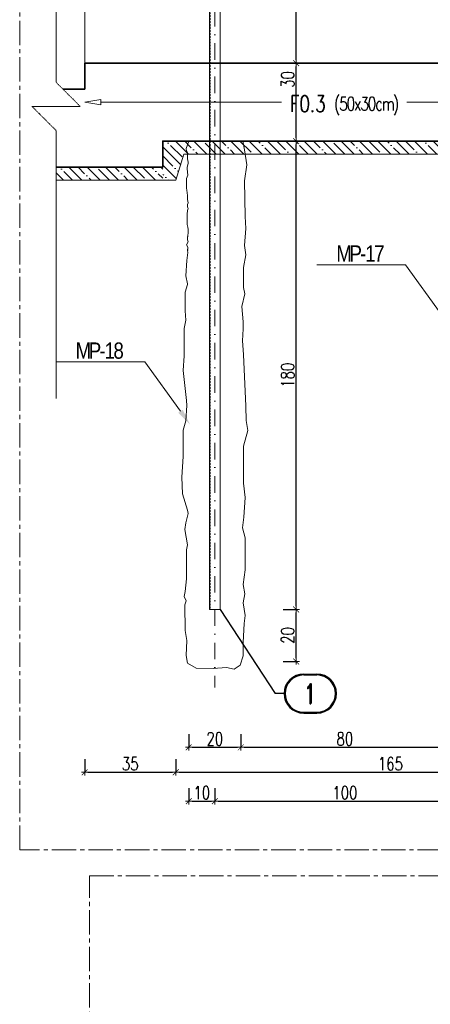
# Model space of a CAD drawing. Header units: millimetres. Extents: x -8 to 14965326, y -810 to 11054951.
# Tile 60 of 72: x 7508171 to 7508329, y 5557918 to 5558297. Entities that reach past the tile are written whole.
import ezdxf
from ezdxf import colors
from ezdxf.entities.mleader import LeaderData, LeaderLine
from ezdxf.enums import TextEntityAlignment as Align
from ezdxf.math import Vec2, Vec3

# ---------------------------------------------------------------- set-up
doc = ezdxf.new("R2010")
doc.units = ezdxf.units.MM
doc.header["$LTSCALE"] = 0.5
doc.header["$MEASUREMENT"] = 0
for name, pattern in [('CENTER2', [1.125, 0.75, -0.125, 0.125, -0.125]), ('HIDDEN', [9.525, 6.35, -3.175]), ('KRESKAKROPKA', [25.4, 12.7, -6.35, 0, -6.35]), ('KRESKOWA', [0.75, 0.5, -0.25])]:
    doc.linetypes.add(name, pattern=pattern)
doc.layers.get('0').update_dxf_attribs({"linetype": 'CONTINUOUS', "lineweight": 13})
doc.layers.get('Defpoints').update_dxf_attribs({"linetype": 'CONTINUOUS'})
for name, color, linetype, lineweight in [('A_05-widok proj', 250, 'CONTINUOUS', 18), ('K_Belki - widok', 3, 'CONTINUOUS', 15), ('K_Fundamenty - przekrój', 40, 'CONTINUOUS', 35), ('K_Kreskowanie', 253, 'CONTINUOUS', 5), ('K_Opis', 7, 'CONTINUOUS', 9), ('K_Osie - przerywana', 8, 'KRESKAKROPKA', 9), ('K_Schody - widok', 60, 'CONTINUOUS', 15), ('K_Ściany - widok', 255, 'CONTINUOUS', 15), ('tkd_obszary_wykazu', 14, 'CENTER2', 9), ('tkd_otwory', 1, 'CONTINUOUS', 9), ('tkd_otwory_obrys', 1, 'CONTINUOUS', 20), ('tkd_stal_przerywane', 5, 'KRESKOWA', 5), ('tkd_stal_widok', 51, 'CONTINUOUS', 15), ('tkd_urwania', 252, 'KRESKOWA', 9), ('tkd_wym', 1, 'CONTINUOUS', 5)]:
    doc.layers.add(name, color=color, linetype=linetype, lineweight=lineweight)
doc.layers.add('tkd_stal_opis', color=33, linetype='CONTINUOUS')
doc.styles.add('___K_OPIS_ROMAND', font='romand.shx', dxfattribs={"width": 0.75})
doc.styles.add('_ARKONA_TABELKA', font='ARIALN.TTF')
doc.styles.add('NEW', font='swiss.ttf', dxfattribs={"height": 0.3})
doc.styles.add('TKD_1TXT', font='simplex.shx', dxfattribs={"width": 0.75, "height": 0.25})
doc.styles.add('TKD_2TXT', font='romand.shx', dxfattribs={"width": 0.75, "height": 0.25})
doc.styles.add('tkd_txt0', font='simplex.shx', dxfattribs={"width": 0.75})
doc.dimstyles.new('K - Opis elementów', dxfattribs={"dimtxt": 12.5, "dimasz": 10, "dimexe": 10, "dimexo": 50, "dimgap": 2, "dimtad": 0, "dimdec": 1, "dimrnd": 0.05, "dimzin": 9, "dimdsep": 46, "dimtxsty": '___K_OPIS_ROMAND', "dimblk1": 'CLOSEDBLANK', "dimblk2": 'CLOSEDBLANK', "dimsah": 1, "dimcen": 0, "dimdle": 10, "dimse1": 1, "dimse2": 1, "dimclrd": 1, "dimclre": 256, "dimclrt": 50, "dimazin": 2, "dimtm": 1e-09, "dimtfac": 1, "dimtdec": 1, "dimtmove": 1, "dimatfit": 3, "dimfxl": 1, "dimtolj": 1, "dimtzin": 0, "dimlwd": -1, "dimarcsym": 0})
doc.dimstyles.new('tkd_1-25cm[cm]', dxfattribs={"dimtxt": 5, "dimasz": 1.25, "dimexe": 0, "dimexo": 5, "dimgap": 0.75, "dimtad": 1, "dimdec": 1, "dimrnd": 0.5, "dimdsep": 46, "dimtxsty": 'tkd_txt0', "dimblk": 'tkd_dim_arrow', "dimcen": 0, "dimclrd": 1, "dimclrt": 7, "dimadec": 0, "dimazin": 0, "dimtfac": 1.666667, "dimtdec": 1, "dimtix": 1, "dimtmove": 1, "dimatfit": 3, "dimldrblk": 'K2', "dimfxl": 5, "dimfxlon": 1, "dimtvp": 0.02, "dimtolj": 1, "dimtzin": 0, "dimarcsym": 0})

# ---------------------------------------------------------------- blocks, each defined once
blk = doc.blocks.new('tkd_dim_arrow')
for p, q in [((-1, 0), (1, 0)), ((0, -1), (0, 1))]:
    blk.add_line(p, q)
at = {"const_width": 0.2}
blk.add_lwpolyline([(-0.9, -0.9), (0.9, 0.9)], dxfattribs=at)
blk = doc.blocks.new('*D483')
at = {"layer": 'Defpoints', "color": 0, "transparency": 16777216}
for p in [(7508236.27, 5558049.9), (7508256.27, 5558049.9), (7508256.27, 5558016.87)]:
    blk.add_point(p, dxfattribs=at)
at = {"layer": 'tkd_wym', "color": 0, "lineweight": -2, "transparency": 16777216}
for p, q in [((7508236.27, 5558021.87), (7508236.27, 5558016.87)), ((7508256.27, 5558021.87), (7508256.27, 5558016.87))]:
    blk.add_line(p, q, dxfattribs=at)
at = {"layer": 'tkd_wym', "color": 1, "lineweight": -2, "transparency": 16777216}
blk.add_line((7508237.52, 5558016.87), (7508255.02, 5558016.87), dxfattribs=at)
at = {"layer": 'tkd_wym', "color": 1, "lineweight": -2, "transparency": 16777216, "xscale": 1.25, "yscale": 1.25, "zscale": 1.25, "rotation": 180}
blk.add_blockref('tkd_dim_arrow', (7508236.27, 5558016.87), dxfattribs=at)
at = {"layer": 'tkd_wym', "color": 1, "lineweight": -2, "transparency": 16777216, "xscale": 1.25, "yscale": 1.25, "zscale": 1.25}
blk.add_blockref('tkd_dim_arrow', (7508256.27, 5558016.87), dxfattribs=at)
at = {"layer": 'tkd_wym', "color": 7, "transparency": 16777216, "insert": (7508246.27, 5558020.12), "char_height": 5, "attachment_point": 5, "style": 'tkd_txt0'}
blk.add_mtext('\\A1;20', dxfattribs=at)
blk = doc.blocks.new('tkd_opis_słupa')
at = {"color": 2, "style": 'TKD_2TXT', "width": 0.75}
blk.add_attdef('NAZWA', text='', height=0.3, dxfattribs=at).set_placement((0.0122, 0.0982), align=Align.CENTER)
at = {"color": 7, "style": 'TKD_1TXT', "width": 0.75, "flags": 1}
for tag in ['ZBROJENIE', 'UWAGI1', 'UWAGI2', 'BETON', 'RZEDNE']:
    blk.add_attdef(tag, text='', height=0.25, dxfattribs=at).set_placement((0.0122, -0.3452), align=Align.CENTER)
at = {"color": 7, "style": 'TKD_1TXT', "width": 0.75}
blk.add_attdef('50X50', text='', height=0.25, dxfattribs=at).set_placement((0.0122, -0.3452), align=Align.CENTER)
blk = doc.blocks.new('K2')
at = {"layer": 'K_Kreskowanie'}
h = blk.add_hatch(color=256, dxfattribs=at)
h.paths.add_polyline_path([(-290, 548), (-20, 548), (-20, 312.04), (-20, 312.04), (-20, 312.04), (-20, 20), (-290, 20), (-290, 40), (-310, 40), (-310, 20), (-310, 0), (0, 0), (0, 568), (-310, 568), (-529, 568), (-529, 463), (-493, 463), (-493, 350.5), (-493, 350.5), (-513, 350.5), (-513, 350.5), (-529, 350.5), (-529, 330.5), (-493, 330.5), (-493, 218), (-493, 218), (-513, 218), (-529, 218), (-529, 198), (-493, 198), (-493, 198), (-475, 198), (-466.7, 198), (-466.7, 218), (-475, 218), (-475, 218), (-475, 463), (-310, 463), (-310, 218), (-348.7, 218), (-348.7, 198), (-310, 198), (-310, 154), (-290, 154)])
h.paths.add_polyline_path([(-509, 548), (-509, 483), (-310, 483), (-310, 548)], flags=16)
for points in [[(-513, 350.5), (-497, 354.5), (-493, 463), (-493, 350.5)], [(-475, 463), (-343, 430), (-310, 218), (-310, 463)], [(-513, 218), (-497, 222), (-493, 330.5), (-493, 218)]]:
    blk.add_hatch(color=256, dxfattribs=at).paths.add_polyline_path(points)
at = {"layer": 'K_Belki - widok'}
for p, q in [((-529, 350.5), (-529, 463)), ((-513, 350.5), (-513, 463)), ((-529, 218), (-529, 330.5)), ((-513, 218), (-513, 330.5)), ((-348.7, 198), (-466.7, 198))]:
    blk.add_line(p, q, dxfattribs=at)
for points in [[(-310, 154.04), (-310, 40.04)], [(-290, 40.04), (-290, 154.04)]]:
    blk.add_lwpolyline(points, dxfattribs=at)
at = {"layer": 'K_Opis', "linetype": 'Continuous'}
for points in [[(-529, 330.5), (-493, 330.5), (-493, 218), (-529, 218), (-529, 198), (-493, 198), (-493, 198), (-475, 198), (-475, 198), (-475, 198), (-475, 198), (-466.7, 198), (-466.7, 218), (-475, 218), (-475, 463), (-310, 463), (-310, 218), (-348.7, 218), (-348.7, 198), (-310, 198), (-310, 154), (-290, 154), (-290, 548), (-20, 548), (-20, 20), (-290, 20), (-290, 40), (-310, 40), (-310, 20), (-310, 20), (-310, 0), (0, 0), (0, 568), (-310, 568), (-529, 568), (-529, 463), (-493, 463), (-493, 350.5), (-529, 350.5), (-529, 330.5)], [(-310, 483), (-310, 548), (-509, 548), (-509, 483), (-310, 483)]]:
    blk.add_lwpolyline(points, dxfattribs=at)
at = {"layer": 'K_Opis', "linetype": 'HIDDEN'}
for points in [[(-529, 330.5), (-493, 330.5), (-493, 218), (-529, 218), (-529, 198), (-493, 198), (-493, 198), (-475, 198), (-475, 198), (-475, 198), (-475, 198), (-466.7, 198), (-466.7, 218), (-475, 218), (-475, 463), (-310, 463), (-310, 218), (-348.7, 218), (-348.7, 198), (-310, 198), (-310, 154), (-290, 154), (-290, 548), (-20, 548), (-20, 20), (-290, 20), (-290, 40), (-310, 40), (-310, 20), (-310, 20), (-310, 0), (0, 0), (0, 568), (-310, 568), (-529, 568), (-529, 463), (-493, 463), (-493, 350.5), (-529, 350.5), (-529, 330.5)], [(-310, 483), (-310, 548), (-509, 548), (-509, 483), (-310, 483)]]:
    blk.add_lwpolyline(points, dxfattribs=at)
at = {"layer": 'K_Schody - widok'}
for p, q in [((-20, 396.04), (-290, 396.04)), ((-224, 172.04), (-224, 396.04)), ((-163, 172.04), (-163, 396.04)), ((-147, 396.04), (-147, 257.33)), ((-85, 284.04), (-85, 396.04)), ((-85, 396.04), (-69.66, 373.49)), ((-158, 172.04), (-158, 391.04)), ((-152, 391.04), (-158, 391.04)), ((-152, 391.04), (-152, 200.04)), ((-290, 368.04), (-163, 368.04)), ((-20, 368.04), (-147, 368.04)), ((-290, 340.04), (-163, 340.04)), ((-20, 340.04), (-147, 340.04)), ((-290, 312.04), (-163, 312.04)), ((-20, 312.04), (-152, 255.18)), ((-20, 312.04), (-147, 312.04)), ((-20, 306.6), (-152, 249.74)), ((-290, 284.04), (-163, 284.04)), ((-85, 284.04), (-147, 284.04)), ((-20, 284.04), (-72.36, 284.04)), ((-85, 278.6), (-85, 200.04)), ((-85, 278.6), (-69.66, 256.04)), ((-85, 278.6), (-85, 200.04)), ((-85, 278.6), (-69.66, 256.04)), ((-290, 256.04), (-163, 256.04)), ((-20, 256.04), (-137.36, 256.04)), ((-147, 251.89), (-147, 200.04)), ((-290, 228.04), (-163, 228.04)), ((-20, 228.04), (-147, 228.04)), ((-290, 200.04), (-163, 200.04)), ((-20, 200.04), (-147, 200.04)), ((-239.34, 194.6), (-224, 172.04)), ((-239.34, 194.6), (-224, 172.04)), ((-158, 172.04), (-290, 172.04))]:
    blk.add_line(p, q, dxfattribs=at)
blk.add_lwpolyline([(-152, 249.74), (-152, 200.04), (-147, 200.04)], dxfattribs=at)
at = {"layer": 'tkd_otwory'}
for points in [[(-513, 350.5), (-497, 354.5), (-493, 463), (-493, 350.5)], [(-475, 463), (-343, 430), (-310, 218), (-310, 463)], [(-513, 218), (-497, 222), (-493, 330.5), (-493, 218)]]:
    blk.add_lwpolyline(points, close=True, dxfattribs=at)
at = {"layer": 'tkd_otwory_obrys'}
for points in [[(-513, 350.5), (-513, 463), (-493, 463), (-493, 350.5)], [(-475, 463), (-310, 463), (-310, 218), (-475, 218)], [(-513, 218), (-493, 218), (-493, 330.5), (-513, 330.5)]]:
    blk.add_lwpolyline(points, close=True, dxfattribs=at)
at = {"layer": 'K_Opis'}
ref = blk.add_blockref('tkd_opis_słupa', (-157.16, 84.45), dxfattribs=dict(at, xscale=-100, yscale=100, zscale=100, rotation=180))
ref.add_attrib('NAZWA', 'K2', dxfattribs={"layer": '0', "color": 2, "height": 30, "style": 'TKD_2TXT', "width": 0.75}).set_placement((-155.94, 44.63), align=Align.CENTER)
ref.add_attrib('50X50', 'kl. schodowa', dxfattribs={"layer": '0', "color": 7, "height": 25, "style": 'TKD_1TXT', "width": 0.75}).set_placement((-155.94, 93.97), align=Align.CENTER)
at = {"layer": 'K_Schody - widok', "style": 'NEW', "width": 0.7}
for s, p in [('8X17.0', (-229.08, 262.62, 0)), ('28', (-202.9, 279.37, 0)), ('8X17.0', (-90.08, 205.23, 0)), ('28', (-63.9, 221.98, 0))]:
    blk.add_text(s, height=16.822, rotation=90, dxfattribs=at).set_placement(p)
blk = doc.blocks.new('*D484')
at = {"layer": 'Defpoints', "color": 0, "transparency": 16777216}
for p in [(7508256.27, 5558049.9), (7508336.27, 5558049.9), (7508336.27, 5558016.87)]:
    blk.add_point(p, dxfattribs=at)
at = {"layer": 'tkd_wym', "color": 0, "lineweight": -2, "transparency": 16777216}
for p, q in [((7508256.27, 5558021.87), (7508256.27, 5558016.87)), ((7508336.27, 5558021.87), (7508336.27, 5558016.87))]:
    blk.add_line(p, q, dxfattribs=at)
at = {"layer": 'tkd_wym', "color": 1, "lineweight": -2, "transparency": 16777216}
blk.add_line((7508257.52, 5558016.87), (7508335.02, 5558016.87), dxfattribs=at)
at = {"layer": 'tkd_wym', "color": 1, "lineweight": -2, "transparency": 16777216, "xscale": 1.25, "yscale": 1.25, "zscale": 1.25, "rotation": 180}
blk.add_blockref('tkd_dim_arrow', (7508256.27, 5558016.87), dxfattribs=at)
at = {"layer": 'tkd_wym', "color": 1, "lineweight": -2, "transparency": 16777216, "xscale": 1.25, "yscale": 1.25, "zscale": 1.25}
blk.add_blockref('tkd_dim_arrow', (7508336.27, 5558016.87), dxfattribs=at)
at = {"layer": 'tkd_wym', "color": 7, "transparency": 16777216, "insert": (7508296.27, 5558020.12), "char_height": 5, "attachment_point": 5, "style": 'tkd_txt0'}
blk.add_mtext('\\A1;80', dxfattribs=at)
blk = doc.blocks.new('*D490')
at = {"layer": 'Defpoints', "color": 0, "transparency": 16777216}
for p in [(7508196.27, 5558269.9), (7508231.27, 5558239.9), (7508231.27, 5558007.28)]:
    blk.add_point(p, dxfattribs=at)
at = {"layer": 'tkd_wym', "color": 0, "lineweight": -2, "transparency": 16777216}
for p, q in [((7508196.27, 5558012.28), (7508196.27, 5558007.28)), ((7508231.27, 5558012.28), (7508231.27, 5558007.28))]:
    blk.add_line(p, q, dxfattribs=at)
at = {"layer": 'tkd_wym', "color": 1, "lineweight": -2, "transparency": 16777216}
blk.add_line((7508197.52, 5558007.28), (7508230.02, 5558007.28), dxfattribs=at)
at = {"layer": 'tkd_wym', "color": 1, "lineweight": -2, "transparency": 16777216, "xscale": 1.25, "yscale": 1.25, "zscale": 1.25, "rotation": 180}
blk.add_blockref('tkd_dim_arrow', (7508196.27, 5558007.28), dxfattribs=at)
at = {"layer": 'tkd_wym', "color": 1, "lineweight": -2, "transparency": 16777216, "xscale": 1.25, "yscale": 1.25, "zscale": 1.25}
blk.add_blockref('tkd_dim_arrow', (7508231.27, 5558007.28), dxfattribs=at)
at = {"layer": 'tkd_wym', "color": 7, "transparency": 16777216, "insert": (7508213.77, 5558010.53), "char_height": 5, "attachment_point": 5, "style": 'tkd_txt0'}
blk.add_mtext('\\A1;35', dxfattribs=at)
blk = doc.blocks.new('*D491')
at = {"layer": 'Defpoints', "color": 0, "transparency": 16777216}
for p in [(7508396.27, 5558279.9), (7508231.27, 5558239.9), (7508396.27, 5558007.28)]:
    blk.add_point(p, dxfattribs=at)
at = {"layer": 'tkd_wym', "color": 0, "lineweight": -2, "transparency": 16777216}
for p, q in [((7508231.27, 5558012.28), (7508231.27, 5558007.28)), ((7508396.27, 5558012.28), (7508396.27, 5558007.28))]:
    blk.add_line(p, q, dxfattribs=at)
at = {"layer": 'tkd_wym', "color": 1, "lineweight": -2, "transparency": 16777216}
blk.add_line((7508232.52, 5558007.28), (7508395.02, 5558007.28), dxfattribs=at)
at = {"layer": 'tkd_wym', "color": 1, "lineweight": -2, "transparency": 16777216, "xscale": 1.25, "yscale": 1.25, "zscale": 1.25, "rotation": 180}
blk.add_blockref('tkd_dim_arrow', (7508231.27, 5558007.28), dxfattribs=at)
at = {"layer": 'tkd_wym', "color": 1, "lineweight": -2, "transparency": 16777216, "xscale": 1.25, "yscale": 1.25, "zscale": 1.25}
blk.add_blockref('tkd_dim_arrow', (7508396.27, 5558007.28), dxfattribs=at)
at = {"layer": 'tkd_wym', "color": 7, "transparency": 16777216, "insert": (7508313.77, 5558010.53), "char_height": 5, "attachment_point": 5, "style": 'tkd_txt0'}
blk.add_mtext('\\A1;165', dxfattribs=at)
blk = doc.blocks.new('*D494')
at = {"layer": 'Defpoints', "color": 0, "transparency": 16777216}
for p in [(7508236.27, 5558049.9), (7508246.27, 5558049.9), (7508246.27, 5557996.16)]:
    blk.add_point(p, dxfattribs=at)
at = {"layer": 'tkd_wym', "color": 0, "lineweight": -2, "transparency": 16777216}
for p, q in [((7508236.27, 5558001.16), (7508236.27, 5557996.16)), ((7508246.27, 5558001.16), (7508246.27, 5557996.16))]:
    blk.add_line(p, q, dxfattribs=at)
at = {"layer": 'tkd_wym', "color": 1, "lineweight": -2, "transparency": 16777216}
blk.add_line((7508237.52, 5557996.16), (7508245.02, 5557996.16), dxfattribs=at)
at = {"layer": 'tkd_wym', "color": 1, "lineweight": -2, "transparency": 16777216, "xscale": 1.25, "yscale": 1.25, "zscale": 1.25, "rotation": 180}
blk.add_blockref('tkd_dim_arrow', (7508236.27, 5557996.16), dxfattribs=at)
at = {"layer": 'tkd_wym', "color": 1, "lineweight": -2, "transparency": 16777216, "xscale": 1.25, "yscale": 1.25, "zscale": 1.25}
blk.add_blockref('tkd_dim_arrow', (7508246.27, 5557996.16), dxfattribs=at)
at = {"layer": 'tkd_wym', "color": 7, "transparency": 16777216, "insert": (7508241.27, 5557999.41), "char_height": 5, "attachment_point": 5, "style": 'tkd_txt0'}
blk.add_mtext('\\A1;10', dxfattribs=at)
blk = doc.blocks.new('*D495')
at = {"layer": 'Defpoints', "color": 0, "transparency": 16777216}
for p in [(7508246.27, 5558049.9), (7508346.27, 5558039.9), (7508346.27, 5557996.16)]:
    blk.add_point(p, dxfattribs=at)
at = {"layer": 'tkd_wym', "color": 0, "lineweight": -2, "transparency": 16777216}
for p, q in [((7508246.27, 5558001.16), (7508246.27, 5557996.16)), ((7508346.27, 5558001.16), (7508346.27, 5557996.16))]:
    blk.add_line(p, q, dxfattribs=at)
at = {"layer": 'tkd_wym', "color": 1, "lineweight": -2, "transparency": 16777216}
blk.add_line((7508247.52, 5557996.16), (7508345.02, 5557996.16), dxfattribs=at)
at = {"layer": 'tkd_wym', "color": 1, "lineweight": -2, "transparency": 16777216, "xscale": 1.25, "yscale": 1.25, "zscale": 1.25, "rotation": 180}
blk.add_blockref('tkd_dim_arrow', (7508246.27, 5557996.16), dxfattribs=at)
at = {"layer": 'tkd_wym', "color": 1, "lineweight": -2, "transparency": 16777216, "xscale": 1.25, "yscale": 1.25, "zscale": 1.25}
blk.add_blockref('tkd_dim_arrow', (7508346.27, 5557996.16), dxfattribs=at)
at = {"layer": 'tkd_wym', "color": 7, "transparency": 16777216, "insert": (7508296.27, 5557999.41), "char_height": 5, "attachment_point": 5, "style": 'tkd_txt0'}
blk.add_mtext('\\A1;100', dxfattribs=at)
blk = doc.blocks.new('*D499')
at = {"layer": 'Defpoints', "color": 0, "transparency": 16777216}
for p in [(7508248.27, 5558069.9), (7508277.53, 5558069.9), (7508256.27, 5558049.9)]:
    blk.add_point(p, dxfattribs=at)
at = {"layer": 'tkd_wym', "color": 0, "lineweight": -2, "transparency": 16777216}
for p, q in [((7508272.53, 5558069.9), (7508277.53, 5558069.9)), ((7508272.53, 5558049.9), (7508277.53, 5558049.9))]:
    blk.add_line(p, q, dxfattribs=at)
at = {"layer": 'tkd_wym', "color": 1, "lineweight": -2, "transparency": 16777216}
blk.add_line((7508277.53, 5558051.15), (7508277.53, 5558068.65), dxfattribs=at)
at = {"layer": 'tkd_wym', "color": 1, "lineweight": -2, "transparency": 16777216, "xscale": 1.25, "yscale": 1.25, "zscale": 1.25}
for p, rotation in [((7508277.53, 5558069.9), 90), ((7508277.53, 5558049.9), 270)]:
    blk.add_blockref('tkd_dim_arrow', p, dxfattribs=dict(at, rotation=rotation))
at = {"layer": 'tkd_wym', "color": 7, "transparency": 16777216, "insert": (7508274.28, 5558059.9), "char_height": 5, "attachment_point": 5, "rotation": 90, "style": 'tkd_txt0'}
blk.add_mtext('\\A1;20', dxfattribs=at)
blk = doc.blocks.new('*D500')
at = {"layer": 'Defpoints', "color": 0, "transparency": 16777216}
for p in [(7508256.27, 5558249.9), (7508277.53, 5558249.9), (7508248.27, 5558069.9)]:
    blk.add_point(p, dxfattribs=at)
at = {"layer": 'tkd_wym', "color": 0, "lineweight": -2, "transparency": 16777216}
for p, q in [((7508272.53, 5558249.9), (7508277.53, 5558249.9)), ((7508272.53, 5558069.9), (7508277.53, 5558069.9))]:
    blk.add_line(p, q, dxfattribs=at)
at = {"layer": 'tkd_wym', "color": 1, "lineweight": -2, "transparency": 16777216}
blk.add_line((7508277.53, 5558071.15), (7508277.53, 5558248.65), dxfattribs=at)
at = {"layer": 'tkd_wym', "color": 1, "lineweight": -2, "transparency": 16777216, "xscale": 1.25, "yscale": 1.25, "zscale": 1.25}
for p, rotation in [((7508277.53, 5558249.9), 90), ((7508277.53, 5558069.9), 270)]:
    blk.add_blockref('tkd_dim_arrow', p, dxfattribs=dict(at, rotation=rotation))
at = {"layer": 'tkd_wym', "color": 7, "transparency": 16777216, "insert": (7508274.28, 5558159.9), "char_height": 5, "attachment_point": 5, "rotation": 90, "style": 'tkd_txt0'}
blk.add_mtext('\\A1;180', dxfattribs=at)
blk = doc.blocks.new('*D501')
at = {"layer": 'Defpoints', "color": 0, "transparency": 16777216}
for p in [(7508248.27, 5558279.9), (7508277.53, 5558279.9), (7508256.27, 5558249.9)]:
    blk.add_point(p, dxfattribs=at)
at = {"layer": 'tkd_wym', "color": 0, "lineweight": -2, "transparency": 16777216}
for p, q in [((7508272.53, 5558279.9), (7508277.53, 5558279.9)), ((7508272.53, 5558249.9), (7508277.53, 5558249.9))]:
    blk.add_line(p, q, dxfattribs=at)
at = {"layer": 'tkd_wym', "color": 1, "lineweight": -2, "transparency": 16777216}
blk.add_line((7508277.53, 5558251.15), (7508277.53, 5558278.65), dxfattribs=at)
at = {"layer": 'tkd_wym', "color": 1, "lineweight": -2, "transparency": 16777216, "xscale": 1.25, "yscale": 1.25, "zscale": 1.25}
for p, rotation in [((7508277.53, 5558279.9), 90), ((7508277.53, 5558249.9), 270)]:
    blk.add_blockref('tkd_dim_arrow', p, dxfattribs=dict(at, rotation=rotation))
at = {"layer": 'tkd_wym', "color": 7, "transparency": 16777216, "insert": (7508274.28, 5558273.6), "char_height": 5, "attachment_point": 5, "rotation": 90, "style": 'tkd_txt0'}
blk.add_mtext('\\A1;30', dxfattribs=at)
blk = doc.blocks.new('*D502')
at = {"layer": 'Defpoints', "color": 0, "transparency": 16777216}
for p in [(7508248.27, 5558384.9), (7508277.53, 5558384.9), (7508248.27, 5558279.9)]:
    blk.add_point(p, dxfattribs=at)
at = {"layer": 'tkd_wym', "color": 0, "lineweight": -2, "transparency": 16777216}
for p, q in [((7508272.53, 5558384.9), (7508277.53, 5558384.9)), ((7508272.53, 5558279.9), (7508277.53, 5558279.9))]:
    blk.add_line(p, q, dxfattribs=at)
at = {"layer": 'tkd_wym', "color": 1, "lineweight": -2, "transparency": 16777216}
blk.add_line((7508277.53, 5558281.15), (7508277.53, 5558383.65), dxfattribs=at)
at = {"layer": 'tkd_wym', "color": 1, "lineweight": -2, "transparency": 16777216, "xscale": 1.25, "yscale": 1.25, "zscale": 1.25}
for p, rotation in [((7508277.53, 5558384.9), 90), ((7508277.53, 5558279.9), 270)]:
    blk.add_blockref('tkd_dim_arrow', p, dxfattribs=dict(at, rotation=rotation))
at = {"layer": 'tkd_wym', "color": 7, "transparency": 16777216, "insert": (7508274.28, 5558332.4), "char_height": 5, "attachment_point": 5, "rotation": 90, "style": 'tkd_txt0'}
blk.add_mtext('\\A1;105', dxfattribs=at)
blk = doc.blocks.new('tkd_stal2')
for p, q in [((0.44, 0.301), (0.643, 0.301)), ((0.44, 0.286), (0.643, 0.286)), ((0.139, 0), (0, 0)), ((0.44, -0.286), (0.643, -0.286)), ((0.44, -0.301), (0.643, -0.301))]:
    blk.add_line(p, q)
for centre, radius, start, end in [((0.44, 0), 0.301, 90, 270), ((0.44, 0), 0.286, 90, 270), ((0.643, 0), 0.301, 270, 90), ((0.643, 0), 0.286, 270, 90)]:
    blk.add_arc(centre, radius, start, end)
at = {"color": 2, "style": 'TKD_2TXT', "width": 0.75}
blk.add_attdef('1', text='', height=0.3, dxfattribs=at).set_placement((0.542, 0), align=Align.MIDDLE_CENTER)
blk = doc.blocks.new('_ClosedBlank')
at = {"color": 0, "linetype": 'ByBlock', "lineweight": -2}
for p, q in [((-1, 0.167), (0, 0)), ((-1, 0.167), (-1, -0.167)), ((0, 0), (-1, -0.167))]:
    blk.add_line(p, q, dxfattribs=at)
blk = doc.blocks.new('*D571')
at = {"layer": 'Defpoints', "color": 0, "transparency": 16777216}
for p in [(7508196.27, 5558279.9), (7508396.27, 5558279.9), (7508196.27, 5558264.9)]:
    blk.add_point(p, dxfattribs=at)
at = {"layer": 'K_Opis', "color": 1, "transparency": 16777216}
for p, q in [((7508202.52, 5558264.9), (7508271.88, 5558264.9)), ((7508390.02, 5558264.9), (7508320.04, 5558264.9))]:
    blk.add_line(p, q, dxfattribs=at)
at = {"layer": 'K_Opis', "color": 1, "transparency": 16777216, "xscale": 6.25, "yscale": 6.25, "zscale": 6.25}
for p, rotation in [((7508196.27, 5558264.9), 179.9999999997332), ((7508396.27, 5558264.9), 359.9999999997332)]:
    blk.add_blockref('_ClosedBlank', p, dxfattribs=dict(at, rotation=rotation))
at = {"layer": 'K_Opis', "color": 2, "transparency": 16777216, "insert": (7508295.96, 5558263.39), "char_height": 6.25, "attachment_point": 5, "style": '___K_OPIS_ROMAND'}
blk.add_mtext('\\A1;F0.3 {\\Fsimplex|c238;\\H0.83333x;\\T0.8;\\C242;(50x30cm)}', dxfattribs=at)

msp = doc.modelspace()

# ---------------------------------------------------------------- hatches: boundary and pattern name
at = {"layer": 'K_Kreskowanie'}
h = msp.add_hatch(dxfattribs=at)
h.set_pattern_fill('ANSI35', color=253, scale=20, angle=90)
h.set_pattern_definition([(135, (-200, -30), (-3.535533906, -3.535533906), []), (135, (-200, -26.4645), (-3.535533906, -3.535533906), [6.25, -1.25, 0, -1.25])])
h.paths.add_polyline_path([(7508436.2729, 5558249.9003), (7508226.2729, 5558249.9003), (7508226.2729, 5558234.9003), (7508231.2729, 5558234.9003), (7508234.4282, 5558244.9003), (7508436.2729, 5558244.9003)])
h = msp.add_hatch(dxfattribs=at)
h.set_pattern_fill('ANSI35', color=253, scale=20, angle=90)
h.set_pattern_definition([(135, (-241, -40), (-3.535533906, -3.535533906), []), (135, (-241, -36.4645), (-3.535533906, -3.535533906), [6.25, -1.25, 0, -1.25])])
h.paths.add_polyline_path([(7508226.2729, 5558239.9003), (7508185.2729, 5558239.9003), (7508185.2729, 5558234.9003), (7508226.2729, 5558234.9003)])

# ---------------------------------------------------------------- linework, layer by layer
at = {"layer": 'A_05-widok proj'}
for points in [[(7508226.2729, 5558244.9003), (7508226.2729, 5558244.9003), (7508226.2729, 5558249.9003), (7508426.2729, 5558249.9003)], [(7508231.2729, 5558234.9003), (7508234.4282, 5558244.9003)], [(7508436.2729, 5558244.9003), (7508234.4282, 5558244.9003)], [(7508231.2729, 5558234.9003), (7508185.2729, 5558234.9003), (7508185.2729, 5558239.9003), (7508226.2729, 5558239.9003)]]:
    msp.add_lwpolyline(points, dxfattribs=at)
at = {"layer": 'K_Fundamenty - przekrój'}
for p, q in [((7508196.2729, 5558279.9003), (7508196.2729, 5558269.9003)), ((7508396.2729, 5558279.9003), (7508196.2729, 5558279.9003)), ((7508196.2729, 5558269.9003), (7508187.8966, 5558269.9003))]:
    msp.add_line(p, q, dxfattribs=at)
msp.add_lwpolyline([(7508608.2729, 5558279.9003), (7508426.2729, 5558279.9003), (7508426.2729, 5558249.9003), (7508226.2729, 5558249.9003), (7508226.2729, 5558239.9003), (7508185.2729, 5558239.9003)], dxfattribs=at)
at = {"layer": 'K_Opis'}
msp.add_lwpolyline([(7508236.2729, 5558249.9003), (7508235.3112, 5558247.0811), (7508235.4511, 5558246.1024), (7508235.7908, 5558245.4632), (7508235.8307, 5558244.0052), (7508235.7508, 5558243.4859), (7508235.7308, 5558243.1463), (7508236.0305, 5558241.8481), (7508235.9706, 5558241.3288), (7508235.6909, 5558239.8707), (7508235.6509, 5558239.3913), (7508235.8307, 5558237.9932), (7508235.8507, 5558236.7948), (7508235.4111, 5558235.4965), (7508235.3911, 5558234.4379), (7508235.4511, 5558231.8014), (7508235.4911, 5558231.0824), (7508235.7108, 5558228.9452), (7508235.7508, 5558227.4672), (7508235.9695, 5558226.1549), (7508235.8296, 5558225.4758), (7508235.7896, 5558225.4359), (7508235.8296, 5558224.617), (7508235.8895, 5558224.3174), (7508236.0294, 5558223.9578), (7508235.9095, 5558223.6782), (7508235.8296, 5558223.2188), (7508235.7097, 5558221.8207), (7508235.6697, 5558220.5224), (7508235.6897, 5558217.8859), (7508235.8495, 5558216.8074), (7508235.9695, 5558215.9285), (7508235.9695, 5558214.9698), (7508235.9095, 5558213.292), (7508235.8296, 5558213.1722), (7508235.7297, 5558212.613), (7508235.7297, 5558211.9907), (7508236.0594, 5558211.1303), (7508235.3989, 5558210.0899), (7508235.9193, 5558209.1294), (7508235.9193, 5558208.5692), (7508235.7928, 5558208.2617), (7508235.8567, 5558208.1683), (7508235.9157, 5558208.0258), (7508235.901, 5558207.9325), (7508235.8322, 5558207.844), (7508235.8322, 5558207.6523), (7508235.8862, 5558207.3526), (7508235.896, 5558207.0331), (7508235.5499, 5558204.0619), (7508235.1276, 5558198.1513), (7508235.7611, 5558194.9849), (7508235.7611, 5558194.7738), (7508234.9164, 5558191.8185), (7508234.9164, 5558187.5966), (7508234.9164, 5558184.6413), (7508235.1276, 5558181.0527), (7508234.494, 5558177.8863), (7508234.539, 5558173.746), (7508234.539, 5558167.4091), (7508234.1661, 5558161.7645), (7508235.3387, 5558150.233), (7508235.5499, 5558148.3332), (7508235.1276, 5558142.4226), (7508234.0717, 5558138.834), (7508234.0717, 5558133.1344), (7508234.0717, 5558128.7015), (7508233.6494, 5558120.6799), (7508233.8606, 5558114.3471), (7508235.7611, 5558108.0143), (7508235.9722, 5558106.7477), (7508235.1276, 5558103.1591), (7508234.7053, 5558100.626), (7508235.7611, 5558094.7154), (7508235.3387, 5558092.8156), (7508235.3387, 5558088.1715), (7508235.3387, 5558081.6276), (7508234.9342, 5558076.7211), (7508234.5065, 5558074.9041), (7508235.2015, 5558073.194), (7508234.7254, 5558071.6225), (7508234.9274, 5558061.804), (7508235.5209, 5558057.8893), (7508235.2536, 5558052.1711), (7508235.752, 5558049.2221), (7508239.1306, 5558047.3223), (7508245.6768, 5558047.1112), (7508250.7447, 5558047.5334), (7508253.7011, 5558046.9001), (7508256.0494, 5558048.4836), (7508257.1721, 5558052.0428), (7508257.1721, 5558057.109), (7508257.5998, 5558064.516), (7508257.9686, 5558067.5929), (7508257.124, 5558072.4481), (7508257.7561, 5558075.8683), (7508257.1226, 5558079.4569), (7508257.9244, 5558085.1081), (7508257.9244, 5558090.3854), (7508257.9244, 5558092.9185), (7508257.9244, 5558097.3515), (7508256.8542, 5558101.2631), (7508257.4422, 5558105.3781), (7508257.9215, 5558112.9312), (7508257.2398, 5558118.4681), (7508257.2909, 5558126.9046), (7508257.2909, 5558132.6041), (7508258.9802, 5558138.7258), (7508258.3467, 5558142.5255), (7508258.1356, 5558148.0139), (7508257.2934, 5558167.9223), (7508256.8533, 5558173.1316), (7508257.1437, 5558177.7764), (7508257.1856, 5558180.4377), (7508256.7081, 5558186.3195), (7508257.8286, 5558191.1374), (7508257.2934, 5558193.6757), (7508257.2934, 5558198.953), (7508257.2934, 5558201.2751), (7508258.138, 5558206.1302), (7508257.7157, 5558209.7188), (7508258.138, 5558216.2627), (7508257.9268, 5558220.9068), (7508257.7185, 5558234.6726), (7508258.5632, 5558240.7943), (7508257.7185, 5558246.4938), (7508257.1064, 5558249.9003)], dxfattribs=at)
at = {"layer": 'K_Osie - przerywana'}
msp.add_line((7508246.2729, 5558389.9003), (7508246.2729, 5558039.9003), dxfattribs=at)
at = {"layer": 'K_Ściany - widok'}
msp.add_line((7508196.2729, 5558389.9003), (7508196.2729, 5558279.9003), dxfattribs=at)
at = {"layer": 'tkd_obszary_wykazu', "ltscale": 25}
for points in [[(7508171.2711, 5558514.7879), (7508713.3082, 5558514.7879), (7508713.3082, 5557977.4549), (7508171.2711, 5557977.4549)], [(7508198.0454, 5557967.4982), (7508651.3475, 5557967.4982), (7508651.3475, 5557607.426), (7508198.0454, 5557607.426)]]:
    msp.add_lwpolyline(points, close=True, dxfattribs=at)
at = {"layer": 'tkd_stal_opis'}
msp.add_line((7508248.2729, 5558069.9003), (7508269.4402, 5558037.5308), dxfattribs=at)
at = {"layer": 'tkd_stal_przerywane', "linetype": 'KRESKOWA', "ltscale": 3}
msp.add_lwpolyline([(7508244.4729, 5558384.9003), (7508244.4729, 5558069.9003)], dxfattribs=at)
at = {"layer": 'tkd_stal_widok'}
msp.add_lwpolyline([(7508248.2729, 5558384.9003), (7508248.2729, 5558069.9003), (7508244.2729, 5558069.9003), (7508244.2729, 5558384.9003)], close=True, dxfattribs=at)
at = {"layer": 'tkd_urwania'}
msp.add_lwpolyline([(7508185.2729, 5558395.2296), (7508185.2729, 5558272.524), (7508194.5504, 5558263.2465), (7508175.9954, 5558263.2465), (7508185.2729, 5558253.969), (7508185.2729, 5558150.8842)], dxfattribs=at)

# ---------------------------------------------------------------- block references
at = {"layer": 'tkd_stal_opis', "xscale": 25, "yscale": 25, "zscale": 25}
msp.add_blockref('tkd_stal2', (7508269.4402, 5558037.5308), dxfattribs=at).add_auto_attribs({'1': '1'})

# ---------------------------------------------------------------- dimensions: what is measured, and where the dimension line sits
at = {"layer": 'K_Opis'}
dim = msp.add_linear_dim(base=(7508196.2729, 5558264.9003), p1=(7508396.2729, 5558279.9003), p2=(7508196.2729, 5558279.9003), angle=180, text='F0.3 {\\Fsimplex|c238;\\H0.83333x;\\T0.8;\\C242;(50x30cm)}', dimstyle='K - Opis elementów', override={"dimtxt": 6.25, "dimasz": 6.25, "dimclrt": 2}, dxfattribs=at)
dim.commit()
dim.dimension.update_dxf_attribs({"geometry": '*D571', "text_midpoint": (7508295.9572, 5558263.3927), "dimtype": 161})
at = {"layer": 'tkd_wym'}
for base, p1, p2, picture, middle in [((7508277.5287, 5558384.9003), (7508248.2729, 5558279.9003), (7508248.2729, 5558384.9003), '*D502', (7508274.2787, 5558332.4003)), ((7508277.5287, 5558249.9003), (7508248.2729, 5558069.9003), (7508256.2729, 5558249.9003), '*D500', (7508274.2787, 5558159.9003)), ((7508277.5287, 5558069.9003), (7508256.2729, 5558049.9003), (7508248.2729, 5558069.9003), '*D499', (7508274.2787, 5558059.9003))]:
    dim = msp.add_linear_dim(base=base, p1=p1, p2=p2, angle=90, dimstyle='tkd_1-25cm[cm]', dxfattribs=at)
    dim.commit()
    dim.dimension.update_dxf_attribs({"geometry": picture, "text_midpoint": middle})
for base, p1, p2, picture, middle in [((7508396.2729, 5558007.2756), (7508231.2729, 5558239.9003), (7508396.2729, 5558279.9003), '*D491', (7508313.7729, 5558010.5256)), ((7508231.2729, 5558007.2756), (7508196.2729, 5558269.9003), (7508231.2729, 5558239.9003), '*D490', (7508213.7729, 5558010.5256)), ((7508256.2729, 5558016.8724), (7508236.2729, 5558049.9003), (7508256.2729, 5558049.9003), '*D483', (7508246.2729, 5558020.1224)), ((7508246.2729, 5557996.1555), (7508236.2729, 5558049.9003), (7508246.2729, 5558049.9003), '*D494', (7508241.2729, 5557999.4055)), ((7508346.2729, 5557996.1555), (7508246.2729, 5558049.9003), (7508346.2729, 5558039.9003), '*D495', (7508296.2729, 5557999.4055)), ((7508336.2729, 5558016.8724), (7508256.2729, 5558049.9003), (7508336.2729, 5558049.9003), '*D484', (7508296.2729, 5558020.1224))]:
    dim = msp.add_linear_dim(base=base, p1=p1, p2=p2, dimstyle='tkd_1-25cm[cm]', dxfattribs=at)
    dim.commit()
    dim.dimension.update_dxf_attribs({"geometry": picture, "text_midpoint": middle})
dim = msp.add_linear_dim(base=(7508277.5287, 5558279.9003), p1=(7508256.2729, 5558249.9003), p2=(7508248.2729, 5558279.9003), angle=90, dimstyle='tkd_1-25cm[cm]', dxfattribs=at)
dim.commit()
dim.dimension.update_dxf_attribs({"geometry": '*D501', "text_midpoint": (7508277.5287, 5558273.5992), "dimtype": 160})

# ---------------------------------------------------------------- leaders
at = {"layer": 'K_Opis'}
ml = msp.add_multileader_mtext('Standard', dxfattribs=at)
ml.set_content('{\\T0.8;\\C1;MP-17}', color=7, style='_ARKONA_TABELKA')
ml.set_leader_properties(color=1, linetype='CONTINUOUS', lineweight=9)
ml.build(insert=Vec2(0, 0))
ml.multileader.update_dxf_attribs({"text_left_attachment_type": 6, "text_right_attachment_type": 6, "dogleg_length": 5, "arrow_head_size": 6.25})
ctx = ml.context
ctx.base_point, ctx.char_height, ctx.arrow_head_size, ctx.landing_gap_size, ctx.plane_origin = Vec3(7508293.4132, 5558202.3165), 6.25, 6.25, 0, Vec3(7508309.197, 5558164.5329)
ctx.left_attachment, ctx.right_attachment, ctx.text_align_type = 6, 6, 1
notes = []
notes.append((ctx, [(1, (1, 1, 0), (7508319.5941, 5558202.3165), (-1, 0), 9.1235, [(0, [(7508336.9644, 5558178.3079)], 0, [])])]))
ctx.mtext.insert, ctx.mtext.alignment, ctx.mtext.line_spacing_factor, ctx.mtext.flow_direction = Vec3(7508301.9418, 5558209.8165), 2, 0.864, 5
ml = msp.add_multileader_mtext('Standard', dxfattribs=at)
ml.set_content('{\\T0.8;\\C1;MP-18}', color=7, style='_ARKONA_TABELKA')
ml.set_leader_properties(color=1, linetype='CONTINUOUS', lineweight=9)
ml.build(insert=Vec2(0, 0))
ml.multileader.update_dxf_attribs({"text_left_attachment_type": 6, "text_right_attachment_type": 6, "dogleg_length": 5, "arrow_head_size": 6.25})
ctx = ml.context
ctx.base_point, ctx.char_height, ctx.arrow_head_size, ctx.landing_gap_size, ctx.plane_origin = Vec3(7508193.1935, 5558165.001), 6.25, 6.25, 0, Vec3(7508208.9944, 5558127.2175)
ctx.left_attachment, ctx.right_attachment, ctx.text_align_type = 6, 6, 1
notes.append((ctx, [(1, (1, 1, 0), (7508219.3915, 5558165.001), (-1, 0), 9.1235, [(0, [(7508236.7618, 5558140.9925)], 0, [])])]))
ctx.mtext.insert, ctx.mtext.alignment, ctx.mtext.line_spacing_factor, ctx.mtext.flow_direction = Vec3(7508201.7327, 5558172.501), 2, 0.864, 5
for ctx, leaders in notes:
    for number, flags, end, landing, length, lines in leaders:
        leader = LeaderData()
        leader.index, (leader.has_last_leader_line, leader.has_dogleg_vector, leader.attachment_direction) = number, flags
        leader.last_leader_point, leader.dogleg_vector, leader.dogleg_length = Vec3(end), Vec3(landing), length
        for number, points, colour, breaks in lines:
            line = LeaderLine()
            line.index, line.vertices, line.color, line.breaks = number, Vec3.list(points), colors.encode_raw_color(colour), breaks
            leader.lines.append(line)
        ctx.leaders.append(leader)

doc.saveas('drawing.dxf')
